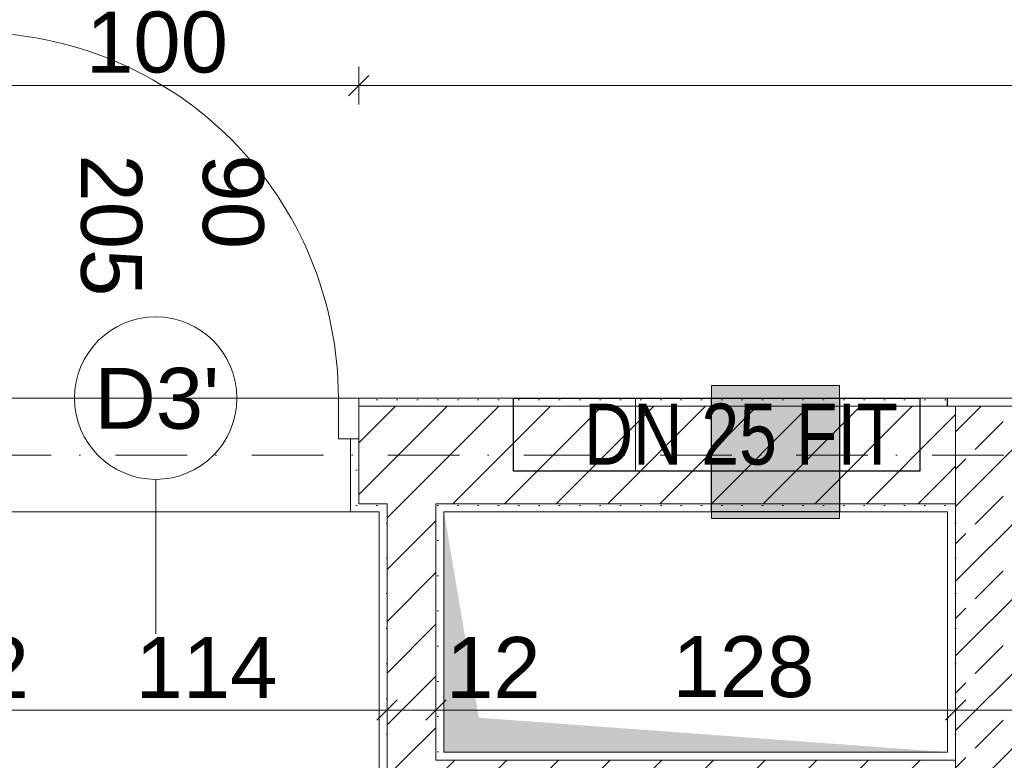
# Model space of a CAD drawing. Header units: millimetres. Extents: x -126905 to -83905, y -179170 to 5194.
# Tile 26 of 70: x -114454 to -112030, y -98618 to -96795. Entities that reach past the tile are written whole.
import ezdxf
from ezdxf.enums import TextEntityAlignment as Align

# ---------------------------------------------------------------- set-up
doc = ezdxf.new("R2010")
doc.units = ezdxf.units.MM
doc.header["$MEASUREMENT"] = 0
doc.linetypes.add('Kropki i Kreski', pattern=[335.138881, 176.388884, -88.194442, 0, -70.555556])
for name, color, linetype, lineweight in [('Nowe_0_Nr_pióra__20', 1, 'Continuous', 30), ('Nowe_0_Nr_pióra__21', 7, 'Continuous', 20), ('Nowe_Drzwi Archicad_Nr_pióra__3', 7, 'Continuous', 13), ('Nowe_Konstrukcja - Ściany zew_Nr_pióra__123', 255, 'Continuous', 0), ('Nowe_Konstrukcja - Ściany zew_Nr_pióra__21', 7, 'Continuous', 20), ('Nowe_Konstrukcja - Ściany zew_Nr_pióra__3', 7, 'Continuous', 13), ('Nowe_Konstrukcja - Ściany zew_Nr_pióra__41', 7, 'Continuous', 13), ('Nowe_Konstrukcja - Ściany_Nr_pióra__21', 7, 'Continuous', 20), ('Nowe_Osie_Nr_pióra__4', 8, 'Continuous', 13), ('Nowe_Tabelka_Nr_Pióra__1_Nr_pióra__20', 1, 'Continuous', 30), ('Nowe_Wymiarowanie - Ogólne_Nr_pióra__42', 8, 'Continuous', 25), ('Nowe_Znaczniki drzwi Archicada_Nr_pióra__2', 8, 'Continuous', 15), ('Nowe_Znaczniki drzwi Archicada_Nr_pióra__7', 7, 'Continuous', 35)]:
    doc.layers.add(name, color=color, linetype=linetype, lineweight=lineweight)
for name, color, linetype, lineweight, true_color in [('Nowe_Elementy Modelu - Strefy_Nr_pióra__121', 7, 'Continuous', 0, 0xd5e3e3), ('Nowe_Konstrukcja - Ściany zew_Nr_pióra__23', 7, 'Continuous', 13, 0x858585), ('Nowe_Wymiarowanie - Ogólne_Nr_pióra__81', 7, 'Continuous', 13, 0x6a6a6a), ('Nowe_Znaczniki drzwi Archicada_Nr_pióra__81', 7, 'Continuous', 13, 0x6a6a6a)]:
    doc.layers.add(name, color=color, linetype=linetype, lineweight=lineweight, true_color=true_color)
for name, color, linetype in [('Nowe_Konstrukcja - Ściany zew', 7, 'Continuous'), ('Nowe_Osie', 7, 'Continuous'), ('Nowe_Wymiarowanie - Ogólne', 7, 'Continuous'), ('Nowe_Znaczniki drzwi Archicada', 7, 'Continuous')]:
    doc.layers.add(name, color=color, linetype=linetype)
doc.styles.add('STYL_AUTOMATYCZNY_1', font='arial.ttf')
doc.styles.add('STYL_AUTOMATYCZNY_3', font='arial.ttf', dxfattribs={"width": 0.8})
doc.dimstyles.new('STYL_AUTOMATYCZNY__1', dxfattribs={"dimtxt": 150, "dimasz": 47.5, "dimexe": 0.18, "dimexo": 0.0625, "dimgap": 0, "dimtad": 1, "dimtih": 1, "dimtoh": 1, "dimdec": 0, "dimlfac": 0.1, "dimzin": 0, "dimdsep": 46, "dimtxsty": 'STYL_AUTOMATYCZNY_1', "dimblk": 'ARROWHEAD_6', "dimblk1": 'ARROWHEAD_6', "dimblk2": 'ARROWHEAD_6', "dimcen": 0.09, "dimse1": 1, "dimse2": 1, "dimclrd": 256, "dimclre": 256, "dimclrt": 8, "dimazin": 0, "dimtfac": 1, "dimtdec": 4, "dimtmove": 0, "dimatfit": 3, "dimfxl": 0, "dimtolj": 1, "dimtzin": 0, "dimarcsym": 0})
doc.dimstyles.new('STYL_AUTOMATYCZNY__2', dxfattribs={"dimtxt": 150, "dimasz": 47.5, "dimexe": 0.18, "dimexo": 0.0625, "dimgap": 0, "dimtad": 1, "dimdec": 0, "dimlfac": 0.1, "dimzin": 0, "dimdsep": 46, "dimtxsty": 'STYL_AUTOMATYCZNY_1', "dimblk": 'ARROWHEAD_6', "dimblk1": 'ARROWHEAD_6', "dimblk2": 'ARROWHEAD_6', "dimcen": 0.09, "dimse1": 1, "dimse2": 1, "dimclrd": 256, "dimclre": 256, "dimclrt": 8, "dimazin": 0, "dimtfac": 1, "dimtdec": 4, "dimtmove": 0, "dimatfit": 3, "dimfxl": 0, "dimtolj": 1, "dimtzin": 0, "dimarcsym": 0})
pattern_1 = [(0, (0, 0), (0, 86.60254), [0, -50]), (0, (25, 43.3), (0, 86.60254), [0, -50])]
pattern_2 = [(45, (0, 0), (-63.63961, 63.63961), [])]

# ---------------------------------------------------------------- blocks, each defined once
blk = doc.blocks.new('Ściana_8_1', base_point=(-112029.5, -97746.6))
at = {"layer": 'Nowe_Konstrukcja - Ściany zew_Nr_pióra__23', "linetype": 'Continuous', "lineweight": 13, "true_color": 0x858585}
h = blk.add_hatch(dxfattribs=at)
h.set_pattern_fill('Beton_zbrojony_0001', color=252, style=0, pattern_type=2)
h.set_pattern_definition([(45, (0, 0), (-91.92388, 91.92388), []), (45, (-45.96, 45.96), (-91.92388, 91.92388), [97.5, -32.5])])
h.paths.add_polyline_path([(-111909.5, -99846.6), (-111909.5, -97746.6), (-112149.5, -97746.6), (-112149.5, -99846.6)])
h = blk.add_hatch(dxfattribs=at)
h.set_pattern_fill('Tynk_0001', color=252, style=0, pattern_type=2)
h.set_pattern_definition(pattern_1)
h.paths.add_polyline_path([(-112149.5, -98006.6), (-112149.5, -97986.6), (-112169.5, -97986.6), (-112169.5, -98006.6)])
h = blk.add_hatch(dxfattribs=at)
h.set_pattern_fill('Tynk_0001', color=252, style=0, pattern_type=2)
h.set_pattern_definition(pattern_1)
h.paths.add_polyline_path([(-112149.5, -98598), (-112149.5, -98006.6), (-112169.5, -98006.6), (-112169.5, -98598)])
h = blk.add_hatch(dxfattribs=at)
h.set_pattern_fill('Tynk_0001', color=252, style=0, pattern_type=2)
h.set_pattern_definition(pattern_1)
h.paths.add_polyline_path([(-112149.5, -98618), (-112149.5, -98598), (-112169.5, -98598), (-112169.5, -98618)])
at = {"layer": 'Nowe_Konstrukcja - Ściany zew_Nr_pióra__21', "color": 7, "linetype": 'Continuous', "lineweight": 20, "flags": 128}
for points in [[(-112169.5, -97746.6), (-112149.5, -97746.6)], [(-112149.5, -97746.6), (-111909.5, -97746.6)], [(-112169.5, -98006.6), (-112169.5, -98598)]]:
    blk.add_lwpolyline(points, dxfattribs=at)
at = {"layer": 'Nowe_Konstrukcja - Ściany zew_Nr_pióra__3', "color": 7, "linetype": 'Continuous', "lineweight": 13}
for p, q in [((-112149.5, -97746.6), (-112169.5, -97746.6)), ((-112149.5, -97986.6), (-112149.5, -97746.6)), ((-112169.5, -97986.6), (-112149.5, -97986.6)), ((-112149.5, -97986.6), (-112149.5, -98618))]:
    blk.add_line(p, q, dxfattribs=at)
blk = doc.blocks.new('Drzwi 27_2')
at = {"layer": 'Nowe_Drzwi Archicad_Nr_pióra__3', "color": 7, "linetype": 'Continuous', "lineweight": 13}
for p, q in [((410, 0), (410, 900)), ((410, 900), (450, 900)), ((450, 900), (450, 0)), ((-450, 0), (-500, 0)), ((-500, 0), (-500, -100)), ((-500, 0), (-500, -20)), ((-500, 0), (-500, -20)), ((-450, -100), (-450, 0)), ((450, 0), (410, 0)), ((500, 0), (450, 0)), ((450, 0), (450, -100)), ((500, -100), (500, 0)), ((500, 0), (500, -20)), ((500, 0), (500, -20)), ((-500, -20), (-500, -100)), ((-500, -20), (-500, -100)), ((500, -20), (500, -100)), ((500, -20), (500, -100)), ((-500, -100), (-450, -100)), ((-480, -100), (-480, -280)), ((450, -100), (500, -100)), ((480, -100), (480, -280)), ((-500, -280), (-480, -280)), ((500, -280), (480, -280))]:
    blk.add_line(p, q, dxfattribs=at)
blk.add_arc((450, 0), 900, 90, 180, dxfattribs=at)
blk = doc.blocks.new('Znacznik D 27_9')
at = {"layer": 'Nowe_Znaczniki drzwi Archicada_Nr_pióra__2', "color": 8, "linetype": 'Continuous', "lineweight": 15, "flags": 128}
blk.add_lwpolyline([(-200, -280, 1), (200, -280, 1)], format="xyb", close=True, dxfattribs=at)
at = {"layer": 'Nowe_Znaczniki drzwi Archicada_Nr_pióra__81', "color": 251, "linetype": 'Continuous', "lineweight": 13, "true_color": 0x6a6a6a}
blk.add_line((0, -80), (0, 300), dxfattribs=at)
at = {"layer": 'Nowe_Znaczniki drzwi Archicada_Nr_pióra__7', "color": 7, "lineweight": 35, "char_height": 150, "attachment_point": 7, "style": 'STYL_AUTOMATYCZNY_1'}
for s, insert, rotation in [('\\A1;{\\pql;\\pt0;\\fArial|b0|i0|c238|p0;\\W1.000000;205\\fArial|b0|i0|c238|p0;\\W1.000000;\\A1{\\H.66x;\\S^  ;}\\fArial|b0|i0|c238|p0;\\W1.000000;\\fArial|b0|i0|c238|p0;\\W1.000000;}', (227.5, -880), 90), ("\\A1;{\\pql;\\pt0;\\fArial|b0|i0|c238|p0;\\W1.000000;D3'\\fArial|b0|i0|c238|p0;\\W1.000000;\\fArial|b0|i0|c238|p0;\\W1.000000;\\fArial|b0|i0|c238|p0;\\W1.000000;}", (151.1, -202.4), 180), ('\\A1;{\\pql;\\pt0;\\fArial|b0|i0|c238|p0;\\W1.000000;90\\fArial|b0|i0|c238|p0;\\W1.000000;\\A1{\\H.66x;\\S^  ;}\\fArial|b0|i0|c238|p0;\\W1.000000;\\fArial|b0|i0|c238|p0;\\W1.000000;}', (-72.5, -880), 90)]:
    blk.add_mtext(s, dxfattribs=dict(at, insert=insert, rotation=rotation))
blk = doc.blocks.new('Ściana_12_1', base_point=(-112029.5, -97866.6))
at = {"layer": 'Nowe_Konstrukcja - Ściany zew_Nr_pióra__23', "linetype": 'Continuous', "lineweight": 13, "true_color": 0x858585}
h = blk.add_hatch(dxfattribs=at)
h.set_pattern_fill('Tynk_0001', color=252, style=0, pattern_type=2)
h.set_pattern_definition(pattern_1)
h.paths.add_polyline_path([(-113619.5, -97746.6), (-112169.5, -97746.6), (-112169.5, -97726.6), (-113619.5, -97726.6)])
h = blk.add_hatch(dxfattribs=at)
h.set_pattern_fill('Bloczki_ceramiczne_0001', color=252, style=0, pattern_type=2)
h.set_pattern_definition(pattern_2)
h.paths.add_polyline_path([(-113619.5, -97746.6), (-113619.5, -97826.6), (-113619.5, -97986.6), (-113549.5, -97986.6), (-113549.5, -97746.6)])
h = blk.add_hatch(dxfattribs=at)
h.set_pattern_fill('Bloczki_ceramiczne_0001', color=252, style=0, pattern_type=2)
h.set_pattern_definition(pattern_2)
h.paths.add_polyline_path([(-113549.5, -97986.6), (-113429.5, -97986.6), (-113429.5, -97746.6), (-113549.5, -97746.6)])
h = blk.add_hatch(dxfattribs=at)
h.set_pattern_fill('Bloczki_ceramiczne_0001', color=252, style=0, pattern_type=2)
h.set_pattern_definition(pattern_2)
h.paths.add_polyline_path([(-113429.5, -97986.6), (-112169.5, -97986.6), (-112169.5, -97746.6), (-113429.5, -97746.6)])
h = blk.add_hatch(dxfattribs=at)
h.set_pattern_fill('Bloczki_ceramiczne_0001', color=252, style=0, pattern_type=2)
h.set_pattern_definition(pattern_2)
h.paths.add_polyline_path([(-112149.5, -97986.6), (-112149.5, -97746.6), (-112169.5, -97746.6), (-112169.5, -97986.6)])
h = blk.add_hatch(dxfattribs=at)
h.set_pattern_fill('Tynk_0001', color=252, style=0, pattern_type=2)
h.set_pattern_definition(pattern_1)
h.paths.add_polyline_path([(-113619.5, -98006.6), (-113619.5, -97986.6), (-113619.5, -97826.6), (-113639.5, -97826.6), (-113639.5, -98006.6)])
h = blk.add_hatch(dxfattribs=at)
h.set_pattern_fill('Tynk_0001', color=252, style=0, pattern_type=2)
h.set_pattern_definition(pattern_1)
h.paths.add_polyline_path([(-113619.5, -97986.6), (-113619.5, -98006.6), (-113569.5, -98006.6), (-113569.5, -97986.6)])
h = blk.add_hatch(dxfattribs=at)
h.set_pattern_fill('Tynk_0001', color=252, style=0, pattern_type=2)
h.set_pattern_definition(pattern_1)
h.paths.add_polyline_path([(-113569.5, -98006.6), (-113549.5, -98006.6), (-113549.5, -97986.6), (-113569.5, -97986.6)])
h = blk.add_hatch(dxfattribs=at)
h.set_pattern_fill('Tynk_0001', color=252, style=0, pattern_type=2)
h.set_pattern_definition(pattern_1)
h.paths.add_polyline_path([(-113429.5, -98006.6), (-113409.5, -98006.6), (-113409.5, -97986.6), (-113429.5, -97986.6)])
h = blk.add_hatch(dxfattribs=at)
h.set_pattern_fill('Tynk_0001', color=252, style=0, pattern_type=2)
h.set_pattern_definition(pattern_1)
h.paths.add_polyline_path([(-113409.5, -98006.6), (-112169.5, -98006.6), (-112169.5, -97986.6), (-113409.5, -97986.6)])
at = {"layer": 'Nowe_Konstrukcja - Ściany zew_Nr_pióra__21', "color": 7, "linetype": 'Continuous', "lineweight": 20}
for p, q in [((-113619.5, -97726.6), (-113619.5, -97746.6)), ((-113619.5, -97746.6), (-113619.5, -97826.6)), ((-113639.5, -97826.6), (-113639.5, -98006.6)), ((-113619.5, -97826.6), (-113639.5, -97826.6)), ((-113619.5, -98006.6), (-113639.5, -98006.6))]:
    blk.add_line(p, q, dxfattribs=at)
at = {"layer": 'Nowe_Konstrukcja - Ściany zew_Nr_pióra__21', "color": 7, "linetype": 'Continuous', "lineweight": 20, "flags": 128}
for points in [[(-112169.5, -97726.6), (-113619.5, -97726.6)], [(-112169.5, -97726.6), (-112169.5, -97746.6)], [(-113619.5, -98006.6), (-113569.5, -98006.6)], [(-113409.5, -98006.6), (-112169.5, -98006.6)]]:
    blk.add_lwpolyline(points, dxfattribs=at)
at = {"layer": 'Nowe_Konstrukcja - Ściany zew_Nr_pióra__3', "color": 7, "linetype": 'Continuous', "lineweight": 13}
for p, q in [((-113549.5, -97746.6), (-113619.5, -97746.6)), ((-113429.5, -97746.6), (-113549.5, -97746.6)), ((-112169.5, -97746.6), (-113429.5, -97746.6)), ((-112149.5, -97746.6), (-112169.5, -97746.6)), ((-112149.5, -97986.6), (-112149.5, -97746.6)), ((-113619.5, -97986.6), (-113619.5, -97826.6)), ((-113619.5, -97986.6), (-113549.5, -97986.6)), ((-113549.5, -97986.6), (-113549.5, -98006.6)), ((-113429.5, -98006.6), (-113429.5, -97986.6)), ((-113429.5, -97986.6), (-112169.5, -97986.6)), ((-112169.5, -97986.6), (-112149.5, -97986.6))]:
    blk.add_line(p, q, dxfattribs=at)
at = {"layer": 'Nowe_Drzwi Archicad_Nr_pióra__3', "color": 7, "linetype": 'Continuous', "lineweight": 13, "xscale": -1, "zscale": 1000, "rotation": 1.010385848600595e-05}
blk.add_blockref('Drzwi 27_2', (-114119.5, -97726.6), dxfattribs=at)
at = {"layer": 'Nowe_Znaczniki drzwi Archicada', "color": 251, "lineweight": 13, "true_color": 0x6a6a6a, "rotation": 180.0000101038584}
blk.add_blockref('Znacznik D 27_9', (-114119.5, -98006.6), dxfattribs=at)
blk = doc.blocks.new('Ściana_18_1', base_point=(-112029.5, -98598))
at = {"layer": 'Nowe_Konstrukcja - Ściany zew_Nr_pióra__23', "linetype": 'Continuous', "lineweight": 13, "true_color": 0x858585}
h = blk.add_hatch(dxfattribs=at)
h.set_pattern_fill('Tynk_0001', color=252, style=0, pattern_type=2)
h.set_pattern_definition(pattern_1)
h.paths.add_polyline_path([(-113409.5, -98598), (-113429.5, -98598), (-113429.5, -98618)])
h = blk.add_hatch(dxfattribs=at)
h.set_pattern_fill('Tynk_0001', color=252, style=0, pattern_type=2)
h.set_pattern_definition(pattern_1)
h.paths.add_polyline_path([(-113409.5, -98598), (-113429.5, -98618), (-113409.5, -98618)])
h = blk.add_hatch(dxfattribs=at)
h.set_pattern_fill('Tynk_0001', color=252, style=0, pattern_type=2)
h.set_pattern_definition(pattern_1)
h.paths.add_polyline_path([(-113409.5, -98618), (-112169.5, -98618), (-112169.5, -98598), (-113409.5, -98598)])
h = blk.add_hatch(dxfattribs=at)
h.set_pattern_fill('Bloczki_ceramiczne_0001', color=252, style=0, pattern_type=2)
h.set_pattern_definition(pattern_2)
h.paths.add_polyline_path([(-113429.5, -98618), (-113549.5, -98618), (-113549.5, -98738)])
h = blk.add_hatch(dxfattribs=at)
h.set_pattern_fill('Bloczki_ceramiczne_0001', color=252, style=0, pattern_type=2)
h.set_pattern_definition(pattern_2)
h.paths.add_polyline_path([(-113429.5, -98618), (-113549.5, -98738), (-113429.5, -98738)])
h = blk.add_hatch(dxfattribs=at)
h.set_pattern_fill('Bloczki_ceramiczne_0001', color=252, style=0, pattern_type=2)
h.set_pattern_definition(pattern_2)
h.paths.add_polyline_path([(-113429.5, -98738), (-112169.5, -98738), (-112169.5, -98618), (-113429.5, -98618)])
h = blk.add_hatch(dxfattribs=at)
h.set_pattern_fill('Bloczki_ceramiczne_0001', color=252, style=0, pattern_type=2)
h.set_pattern_definition(pattern_2)
h.paths.add_polyline_path([(-112149.5, -98738), (-112149.5, -98618), (-112169.5, -98618), (-112169.5, -98738)])
h = blk.add_hatch(dxfattribs=at)
h.set_pattern_fill('Tynk_0001', color=252, style=0, pattern_type=2)
h.set_pattern_definition(pattern_1)
h.paths.add_polyline_path([(-113549.5, -98738), (-113569.5, -98738), (-113569.5, -98758)])
h = blk.add_hatch(dxfattribs=at)
h.set_pattern_fill('Tynk_0001', color=252, style=0, pattern_type=2)
h.set_pattern_definition(pattern_1)
h.paths.add_polyline_path([(-113549.5, -98738), (-113569.5, -98758), (-113549.5, -98758)])
h = blk.add_hatch(dxfattribs=at)
h.set_pattern_fill('Tynk_0001', color=252, style=0, pattern_type=2)
h.set_pattern_definition(pattern_1)
h.paths.add_polyline_path([(-113549.5, -98758), (-112169.5, -98758), (-112169.5, -98738), (-113549.5, -98738)])
at = {"layer": 'Nowe_Konstrukcja - Ściany zew_Nr_pióra__21', "color": 7, "linetype": 'Continuous', "lineweight": 20, "flags": 128}
for points in [[(-112169.5, -98598), (-113409.5, -98598)], [(-113569.5, -98758), (-113569.5, -98738)], [(-113569.5, -98758), (-112169.5, -98758)]]:
    blk.add_lwpolyline(points, dxfattribs=at)
at = {"layer": 'Nowe_Konstrukcja - Ściany zew_Nr_pióra__3', "color": 7, "linetype": 'Continuous', "lineweight": 13}
for p, q in [((-113429.5, -98598), (-113429.5, -98618)), ((-113549.5, -98618), (-113549.5, -98738)), ((-112169.5, -98618), (-113429.5, -98618)), ((-112149.5, -98618), (-112169.5, -98618)), ((-112149.5, -98738), (-112149.5, -98618)), ((-113549.5, -98738), (-113429.5, -98738)), ((-113429.5, -98738), (-112169.5, -98738)), ((-112169.5, -98738), (-112149.5, -98738))]:
    blk.add_line(p, q, dxfattribs=at)
blk = doc.blocks.new('Ściana_21_1', base_point=(-113409.5, -97866.6))
at = {"layer": 'Nowe_Konstrukcja - Ściany zew_Nr_pióra__23', "linetype": 'Continuous', "lineweight": 13, "true_color": 0x858585}
h = blk.add_hatch(dxfattribs=at)
h.set_pattern_fill('Bloczki_ceramiczne_0001', color=252, style=0, pattern_type=2)
h.set_pattern_definition(pattern_2)
h.paths.add_polyline_path([(-113549.5, -98006.6), (-113429.5, -98006.6), (-113429.5, -97986.6), (-113549.5, -97986.6)])
h = blk.add_hatch(dxfattribs=at)
h.set_pattern_fill('Tynk_0001', color=252, style=0, pattern_type=2)
h.set_pattern_definition(pattern_1)
h.paths.add_polyline_path([(-113569.5, -98006.6), (-113569.5, -98738), (-113549.5, -98738), (-113549.5, -98006.6)])
h = blk.add_hatch(dxfattribs=at)
h.set_pattern_fill('Bloczki_ceramiczne_0001', color=252, style=0, pattern_type=2)
h.set_pattern_definition(pattern_2)
h.paths.add_polyline_path([(-113549.5, -98006.6), (-113549.5, -98618), (-113429.5, -98618), (-113429.5, -98006.6)])
h = blk.add_hatch(dxfattribs=at)
h.set_pattern_fill('Tynk_0001', color=252, style=0, pattern_type=2)
h.set_pattern_definition(pattern_1)
h.paths.add_polyline_path([(-113409.5, -98598), (-113409.5, -98006.6), (-113429.5, -98006.6), (-113429.5, -98598)])
at = {"layer": 'Nowe_Konstrukcja - Ściany zew_Nr_pióra__21', "color": 7, "linetype": 'Continuous', "lineweight": 20, "flags": 128}
for points in [[(-113569.5, -98006.6), (-113569.5, -98738)], [(-113409.5, -98598), (-113409.5, -98006.6)]]:
    blk.add_lwpolyline(points, dxfattribs=at)
at = {"layer": 'Nowe_Konstrukcja - Ściany zew_Nr_pióra__3', "color": 7, "linetype": 'Continuous', "lineweight": 13}
for p, q in [((-113549.5, -97986.6), (-113549.5, -98006.6)), ((-113429.5, -98006.6), (-113429.5, -97986.6)), ((-113549.5, -98006.6), (-113549.5, -98618)), ((-113429.5, -98598), (-113429.5, -98006.6)), ((-113429.5, -98598), (-113429.5, -98618)), ((-113549.5, -98618), (-113549.5, -98738))]:
    blk.add_line(p, q, dxfattribs=at)
blk = doc.blocks.new('Standardowy znacznik osi_5')
at = {"layer": 'Nowe_Osie_Nr_pióra__4', "color": 8, "linetype": 'Kropki i Kreski', "lineweight": 13}
blk.add_line((1000, 0), (32849.3, 0), dxfattribs=at)
at = {"layer": 'Nowe_Osie_Nr_pióra__4', "color": 8, "lineweight": 13, "style": 'STYL_AUTOMATYCZNY_1'}
for tag, p in [('AC_MarkerText_1_0', (-250, -239.3)), ('AC_MarkerText_1_1', (34099.3, -239.3))]:
    blk.add_attdef(tag, text='', height=250, rotation=180, dxfattribs=at).set_placement(p, align=Align.TOP_CENTER)
blk = doc.blocks.new('*D170')
at = {"layer": 'Nowe_Wymiarowanie - Ogólne_Nr_pióra__81', "color": 251, "linetype": 'Continuous', "lineweight": 13, "true_color": 0x6a6a6a}
for p, q in [((-122319.5, -105615.5), (-122319.5, -105521.7)), ((-122294.5, -105543.6), (-122344.5, -105593.6)), ((-121904.5, -105543.6), (-121954.5, -105593.6)), ((-122357, -105568.6), (-122319.5, -105568.6)), ((-122319.5, -105568.6), (-121929.5, -105568.6)), ((-121929.5, -105568.6), (-112029.5, -105568.6))]:
    blk.add_line(p, q, dxfattribs=at)
at = {"layer": 'Nowe_Wymiarowanie - Ogólne_Nr_pióra__42', "color": 8, "lineweight": 25, "insert": (-122238.9, -105538.6), "char_height": 150, "attachment_point": 7, "style": 'STYL_AUTOMATYCZNY_1'}
blk.add_mtext('\\A1;{\\pql;\\fArial|b0|i0|c238|p0;\\W1.000000;39}', dxfattribs=at)
blk = doc.blocks.new('ARROWHEAD_6')
at = {"color": 0, "linetype": 'Continuous', "lineweight": 0}
for p, q in [((0, 0), (-1, 0)), ((-0.5, -0.5), (0.5, 0.5))]:
    blk.add_line(p, q, dxfattribs=at)
blk = doc.blocks.new('*D230')
at = {"layer": 'Nowe_Wymiarowanie - Ogólne_Nr_pióra__81', "color": 251, "linetype": 'Continuous', "lineweight": 13, "true_color": 0x6a6a6a}
for p, q in [((-118409.5, -96778.5), (-118409.5, -96684.8)), ((-95969.5, -96778.5), (-95969.5, -96684.8)), ((-118384.5, -96706.6), (-118434.5, -96756.6)), ((-95994.5, -96756.6), (-95944.5, -96706.6)), ((-118447, -96731.6), (-118409.5, -96731.6)), ((-118409.5, -96731.6), (-95969.5, -96731.6)), ((-95969.5, -96731.6), (-95932, -96731.6))]:
    blk.add_line(p, q, dxfattribs=at)
at = {"layer": 'Nowe_Wymiarowanie - Ogólne_Nr_pióra__42', "color": 8, "lineweight": 25, "insert": (-107446.9, -96701.6), "char_height": 150, "attachment_point": 7, "style": 'STYL_AUTOMATYCZNY_1'}
blk.add_mtext('\\A1;{\\pql;\\fArial|b0|i0|c238|p0;\\W1.000000;2\xa0244}', dxfattribs=at)
blk = doc.blocks.new('*D233')
at = {"layer": 'Nowe_Wymiarowanie - Ogólne_Nr_pióra__81', "color": 251, "linetype": 'Continuous', "lineweight": 13, "true_color": 0x6a6a6a}
for p, q in [((-119364.6, -96151.6), (-119414.6, -96101.6)), ((-119436.5, -96126.6), (-119342.7, -96126.6)), ((-119389.6, -96126.6), (-119389.6, -97746.6)), ((-119364.6, -97771.6), (-119414.6, -97721.6)), ((-119436.5, -97746.6), (-119342.7, -97746.6))]:
    blk.add_line(p, q, dxfattribs=at)
at = {"layer": 'Nowe_Wymiarowanie - Ogólne_Nr_pióra__42', "color": 8, "lineweight": 25, "char_height": 150, "attachment_point": 7, "rotation": 90, "style": 'STYL_AUTOMATYCZNY_1'}
for s, insert in [('\\A1;{\\pql;\\fArial|b0|i0|c238|p0;\\W1.000000;12}', (-119414.6, -96439.7)), ('\\A1;{\\pql;\\fArial|b0|i0|c238|p0;\\W1.000000;162}', (-119419.6, -97108.2))]:
    blk.add_mtext(s, dxfattribs=dict(at, insert=insert))
blk = doc.blocks.new('*D267')
at = {"layer": 'Nowe_Wymiarowanie - Ogólne_Nr_pióra__81', "color": 251, "linetype": 'Continuous', "lineweight": 13, "true_color": 0x6a6a6a}
for p, q in [((-114594.5, -99566.1), (-114644.5, -99616.1)), ((-114619.5, -99637.9), (-114619.5, -99544.2)), ((-113694.5, -99566.1), (-113744.5, -99616.1)), ((-113719.5, -99637.9), (-113719.5, -99544.2)), ((-114619.5, -99591.1), (-113719.5, -99591.1))]:
    blk.add_line(p, q, dxfattribs=at)
at = {"layer": 'Nowe_Wymiarowanie - Ogólne_Nr_pióra__42', "color": 8, "lineweight": 25, "char_height": 150, "attachment_point": 7, "style": 'STYL_AUTOMATYCZNY_1'}
for s, insert in [('\\A1;{\\pql;\\fArial|b0|i0|c238|p0;\\W1.000000;7}', (-114594.5, -99561.1)), ('\\A1;{\\pql;\\fArial|b0|i0|c238|p0;\\W1.000000;90}', (-114226.7, -99561.1))]:
    blk.add_mtext(s, dxfattribs=dict(at, insert=insert))
blk = doc.blocks.new('*D270')
at = {"layer": 'Nowe_Wymiarowanie - Ogólne_Nr_pióra__81', "color": 251, "linetype": 'Continuous', "lineweight": 13, "true_color": 0x6a6a6a}
for p, q in [((-96228.4, -91949.1), (-96228.4, -91986.6)), ((-96203.4, -92011.6), (-96253.4, -91961.6)), ((-96275.3, -91986.6), (-96181.5, -91986.6)), ((-96228.4, -91986.6), (-96228.4, -97746.6)), ((-96203.4, -97771.6), (-96253.4, -97721.6))]:
    blk.add_line(p, q, dxfattribs=at)
at = {"layer": 'Nowe_Wymiarowanie - Ogólne_Nr_pióra__42', "color": 8, "lineweight": 25, "insert": (-96258.4, -95038.2), "char_height": 150, "attachment_point": 7, "rotation": 90, "style": 'STYL_AUTOMATYCZNY_1'}
blk.add_mtext('\\A1;{\\pql;\\fArial|b0|i0|c238|p0;\\W1.000000;576}', dxfattribs=at)
blk = doc.blocks.new('*D272')
at = {"layer": 'Nowe_Wymiarowanie - Ogólne_Nr_pióra__81', "color": 251, "linetype": 'Continuous', "lineweight": 13, "true_color": 0x6a6a6a}
for p, q in [((-96203.4, -98011.6), (-96253.4, -97961.6)), ((-96275.3, -97986.6), (-96181.5, -97986.6)), ((-96228.4, -97986.6), (-96228.4, -102846.6)), ((-96203.4, -102871.6), (-96253.4, -102821.6)), ((-96275.3, -102846.6), (-96181.5, -102846.6))]:
    blk.add_line(p, q, dxfattribs=at)
at = {"layer": 'Nowe_Wymiarowanie - Ogólne_Nr_pióra__42', "color": 8, "lineweight": 25, "char_height": 150, "attachment_point": 7, "rotation": 90, "style": 'STYL_AUTOMATYCZNY_1'}
for s, insert in [('\\A1;{\\pql;\\fArial|b0|i0|c238|p0;\\W1.000000;24}', (-96253.4, -98294.3)), ('\\A1;{\\pql;\\fArial|b0|i0|c238|p0;\\W1.000000;486}', (-96258.4, -100588.2)), ('\\A1;{\\pql;\\fArial|b0|i0|c238|p0;\\W1.000000;24}', (-96258.4, -102821.6))]:
    blk.add_mtext(s, dxfattribs=dict(at, insert=insert))
blk = doc.blocks.new('*D279')
at = {"layer": 'Nowe_Wymiarowanie - Ogólne_Nr_pióra__81', "color": 251, "linetype": 'Continuous', "lineweight": 13, "true_color": 0x6a6a6a}
for p, q in [((-112149.5, -98447.7), (-112149.5, -98541.5)), ((-112174.5, -98519.6), (-112124.5, -98469.6)), ((-111934.5, -98519.6), (-111884.5, -98469.6)), ((-111909.5, -98494.6), (-112149.5, -98494.6))]:
    blk.add_line(p, q, dxfattribs=at)
blk = doc.blocks.new('*D280')
at = {"layer": 'Nowe_Wymiarowanie - Ogólne_Nr_pióra__81', "color": 251, "linetype": 'Continuous', "lineweight": 13, "true_color": 0x6a6a6a}
for p, q in [((-113454.5, -98519.6), (-113404.5, -98469.6)), ((-112174.5, -98519.6), (-112124.5, -98469.6)), ((-112149.5, -98494.6), (-113429.5, -98494.6))]:
    blk.add_line(p, q, dxfattribs=at)
at = {"layer": 'Nowe_Wymiarowanie - Ogólne_Nr_pióra__42', "color": 8, "lineweight": 25, "char_height": 150, "attachment_point": 7, "style": 'STYL_AUTOMATYCZNY_1'}
for s, insert in [('\\A1;{\\pql;\\fArial|b0|i0|c238|p0;\\W1.000000;12}', (-113404.5, -98464.6)), ('\\A1;{\\pql;\\fArial|b0|i0|c238|p0;\\W1.000000;128}', (-112846.7, -98464.6))]:
    blk.add_mtext(s, dxfattribs=dict(at, insert=insert))
blk = doc.blocks.new('*D281')
at = {"layer": 'Nowe_Wymiarowanie - Ogólne_Nr_pióra__81', "color": 251, "linetype": 'Continuous', "lineweight": 13, "true_color": 0x6a6a6a}
for p, q in [((-113549.5, -98447.7), (-113549.5, -98541.5)), ((-113429.5, -98447.7), (-113429.5, -98541.5)), ((-113574.5, -98519.6), (-113524.5, -98469.6)), ((-113454.5, -98519.6), (-113404.5, -98469.6)), ((-113429.5, -98494.6), (-113549.5, -98494.6)), ((-112149.5, -98494.6), (-113429.5, -98494.6))]:
    blk.add_line(p, q, dxfattribs=at)
blk = doc.blocks.new('*D282')
at = {"layer": 'Nowe_Wymiarowanie - Ogólne_Nr_pióra__81', "color": 251, "linetype": 'Continuous', "lineweight": 13, "true_color": 0x6a6a6a}
for p, q in [((-114689.5, -98447.7), (-114689.5, -98541.5)), ((-113549.5, -98447.7), (-113549.5, -98541.5)), ((-114714.5, -98519.6), (-114664.5, -98469.6)), ((-113574.5, -98519.6), (-113524.5, -98469.6)), ((-113549.5, -98494.6), (-114689.5, -98494.6))]:
    blk.add_line(p, q, dxfattribs=at)
at = {"layer": 'Nowe_Wymiarowanie - Ogólne_Nr_pióra__42', "color": 8, "lineweight": 25, "char_height": 150, "attachment_point": 7, "style": 'STYL_AUTOMATYCZNY_1'}
for s, insert in [('\\A1;{\\pql;\\fArial|b0|i0|c238|p0;\\W1.000000;12}', (-114664.5, -98464.6)), ('\\A1;{\\pql;\\fArial|b0|i0|c238|p0;\\W1.000000;114}', (-114169.1, -98464.6))]:
    blk.add_mtext(s, dxfattribs=dict(at, insert=insert))
blk = doc.blocks.new('*D316')
at = {"layer": 'Nowe_Wymiarowanie - Ogólne_Nr_pióra__81', "color": 251, "linetype": 'Continuous', "lineweight": 13, "true_color": 0x6a6a6a}
for p, q in [((-114619.5, -97004.2), (-114619.5, -96910.4)), ((-113619.5, -97004.2), (-113619.5, -96910.4)), ((-114594.5, -96932.3), (-114644.5, -96982.3)), ((-113594.5, -96932.3), (-113644.5, -96982.3)), ((-114619.5, -96957.3), (-113619.5, -96957.3))]:
    blk.add_line(p, q, dxfattribs=at)
at = {"layer": 'Nowe_Wymiarowanie - Ogólne_Nr_pióra__42', "color": 8, "lineweight": 25, "insert": (-114291.1, -96927.3), "char_height": 150, "attachment_point": 7, "style": 'STYL_AUTOMATYCZNY_1'}
blk.add_mtext('\\A1;{\\pql;\\fArial|b0|i0|c238|p0;\\W1.000000;100}', dxfattribs=at)
blk = doc.blocks.new('*D317')
at = {"layer": 'Nowe_Wymiarowanie - Ogólne_Nr_pióra__81', "color": 251, "linetype": 'Continuous', "lineweight": 13, "true_color": 0x6a6a6a}
for p, q in [((-113619.5, -97004.2), (-113619.5, -96910.4)), ((-109089, -97004.2), (-109089, -96910.4)), ((-113594.5, -96932.3), (-113644.5, -96982.3)), ((-109064, -96932.3), (-109114, -96982.3)), ((-113619.5, -96957.3), (-109089, -96957.3))]:
    blk.add_line(p, q, dxfattribs=at)
at = {"layer": 'Nowe_Wymiarowanie - Ogólne_Nr_pióra__42', "color": 8, "lineweight": 25, "insert": (-111525.9, -96927.3), "char_height": 150, "attachment_point": 7, "style": 'STYL_AUTOMATYCZNY_1'}
blk.add_mtext('\\A1;{\\pql;\\fArial|b0|i0|c238|p0;\\W1.000000;453}', dxfattribs=at)

msp = doc.modelspace()

# ---------------------------------------------------------------- hatches: boundary and pattern name
at = {"layer": 'Nowe_Konstrukcja - Ściany zew_Nr_pióra__123', "linetype": 'Continuous', "lineweight": 0}
msp.add_hatch(color=255, dxfattribs=at).paths.add_polyline_path([(-112750.7, -97695.2), (-112435.7, -97695.2), (-112435.7, -98022.7), (-112750.7, -98022.7)])
at = {"layer": 'Nowe_Konstrukcja - Ściany zew_Nr_pióra__41', "linetype": 'Continuous', "lineweight": 0, "true_color": 0x333333}
msp.add_hatch(color=250, dxfattribs=at).paths.add_polyline_path([(-113409.5, -98006.6), (-113409.5, -98598), (-112169.5, -98598), (-113323.7, -98513.2)])

# ---------------------------------------------------------------- linework, layer by layer
at = {"layer": 'Nowe_0_Nr_pióra__20', "color": 1, "linetype": 'Continuous', "lineweight": 30, "flags": 128}
for points in [[(-113237.9, -97726.6), (-112237.9, -97726.6), (-112237.9, -97906.6), (-113237.9, -97906.6)], [(-112750.7, -97726.6), (-112435.7, -97726.6), (-112435.7, -98006.6), (-112750.7, -98006.6)]]:
    msp.add_lwpolyline(points, close=True, dxfattribs=at)
at = {"layer": 'Nowe_0_Nr_pióra__21', "color": 7, "linetype": 'Continuous', "lineweight": 20, "flags": 128}
msp.add_lwpolyline([(-112937.9, -97726.6), (-112237.9, -97726.6), (-112237.9, -97906.6), (-112937.9, -97906.6)], close=True, dxfattribs=at)
at = {"layer": 'Nowe_Elementy Modelu - Strefy_Nr_pióra__121', "color": 254, "linetype": 'Continuous', "lineweight": 0, "true_color": 0xd5e3e3, "flags": 128}
for points in [[(-110479.4, -99826.6), (-110479.5, -97726.6), (-105589.5, -97726.6), (-95969.5, -97726.6), (-95969.5, -96146.6), (-111429.5, -96146.6), (-114206.4, -96146.6), (-114206.4, -96206.6), (-115006.4, -96206.6), (-115006.4, -96146.6), (-117749.5, -96146.6), (-117749.5, -97726.6), (-111889.5, -97726.7), (-111889.4, -99826.7)], [(-114669.5, -98006.6), (-114669.5, -101166.5), (-112169.5, -101166.5), (-112169.5, -98758), (-113569.5, -98758), (-113569.5, -98006.6)]]:
    msp.add_lwpolyline(points, close=True, dxfattribs=at)
at = {"layer": 'Nowe_Konstrukcja - Ściany zew_Nr_pióra__3', "color": 7, "linetype": 'Continuous', "lineweight": 13, "flags": 128}
msp.add_lwpolyline([(-112750.7, -97695.2), (-112435.7, -97695.2), (-112435.7, -98022.7), (-112750.7, -98022.7)], close=True, dxfattribs=at)
at = {"layer": 'Nowe_Konstrukcja - Ściany_Nr_pióra__21', "color": 7, "linetype": 'Continuous', "lineweight": 20, "flags": 128}
msp.add_lwpolyline([(-112170.6, -97726.7), (-111889.5, -97726.7), (-111889.5, -97746.6), (-112170.6, -97746.6)], close=True, dxfattribs=at)

# ---------------------------------------------------------------- block references
at = {"layer": 'Nowe_Konstrukcja - Ściany zew', "color": 7, "lineweight": 20}
for name, p in [('Ściana_12_1', (-112029.5, -97866.6)), ('Ściana_8_1', (-112029.5, -97746.6)), ('Ściana_21_1', (-113409.5, -97866.6)), ('Ściana_18_1', (-112029.5, -98598))]:
    msp.add_blockref(name, p, dxfattribs=at)
at = {"layer": 'Nowe_Osie', "color": 8, "linetype": 'Continuous', "lineweight": 15, "zscale": 1000, "rotation": 180}
msp.add_blockref('Standardowy znacznik osi_5', (-91921.8, -97866.6), dxfattribs=at)

# ---------------------------------------------------------------- texts
at = {"layer": 'Nowe_Tabelka_Nr_Pióra__1_Nr_pióra__20', "color": 1, "linetype": 'Continuous', "lineweight": 30, "insert": (-112677.9, -97816.3), "char_height": 150, "attachment_point": 5, "style": 'STYL_AUTOMATYCZNY_3'}
msp.add_mtext('\\A1;{\\pqc;\\fArial|b0|i0|c238|p0;\\W0.800000;DN 25 FIT}', dxfattribs=at)

# ---------------------------------------------------------------- dimensions: what is measured, and where the dimension line sits
at = {"layer": 'Nowe_Wymiarowanie - Ogólne', "color": 251, "linetype": 'Continuous', "lineweight": 13, "true_color": 0x6a6a6a}
for base, p1, p2, picture, middle in [((-96228.4, -97746.6), (-115107, -91986.6), (-100109.5, -97746.6), '*D270', (-96333.4, -94867)), ((-119389.6, -97746.6), (-108879.5, -96126.6), (-118409.5, -97746.6), '*D233', (-119494.6, -96937)), ((-96228.4, -102846.6), (-100109.5, -97986.6), (-120469.2, -102846.6), '*D272', (-96333.4, -100417))]:
    dim = msp.add_linear_dim(base=base, p1=p1, p2=p2, angle=270, dimstyle='STYL_AUTOMATYCZNY__2', dxfattribs=at)
    dim.commit()
    dim.dimension.update_dxf_attribs({"geometry": picture, "text_midpoint": middle, "dimtype": 160, "text_rotation": 90})
for base, p1, p2, picture, middle in [((-95969.5, -96731.6), (-118409.5, -97726.6), (-95969.5, -97726.6), '*D230', (-107189.6, -96626.6)), ((-113619.5, -96957.3), (-114619.5, -97726.6), (-113619.5, -97726.6), '*D316', (-114119.9, -96852.3)), ((-109089, -96957.3), (-113619.5, -97726.6), (-109089, -97726.6), '*D317', (-111354.7, -96852.3)), ((-113719.5, -99591.1), (-114619.5, -97826.6), (-113719.5, -101266.5), '*D267', (-114112.6, -99486.1))]:
    dim = msp.add_linear_dim(base=base, p1=p1, p2=p2, dimstyle='STYL_AUTOMATYCZNY__1', dxfattribs=at)
    dim.commit()
    dim.dimension.update_dxf_attribs({"geometry": picture, "text_midpoint": middle, "dimtype": 160})
for base, p1, p2, angle, picture, middle in [((-121929.5, -105568.6), (-122319.5, -97416.6), (-121929.5, -106426.6), 0, '*D170', (-122124.8, -105463.6)), ((-114689.5, -98494.6), (-113549.5, -98362.3), (-114689.5, -100286.6), 180, '*D282', (-113997.8, -98389.6)), ((-113429.5, -98494.6), (-112149.5, -100286.6), (-113429.5, -98312.3), 180, '*D280', (-112675.5, -98389.6)), ((-113549.5, -98494.6), (-113429.5, -98312.3), (-113549.5, -98362.3), 180, '*D281', (-113290.4, -98389.6)), ((-112149.5, -98494.6), (-111909.5, -100296.6), (-112149.5, -100286.6), 180, '*D279', (-111770.4, -98389.6))]:
    dim = msp.add_linear_dim(base=base, p1=p1, p2=p2, angle=angle, dimstyle='STYL_AUTOMATYCZNY__1', dxfattribs=at)
    dim.commit()
    dim.dimension.update_dxf_attribs({"geometry": picture, "text_midpoint": middle, "dimtype": 160})

doc.saveas('drawing.dxf')
